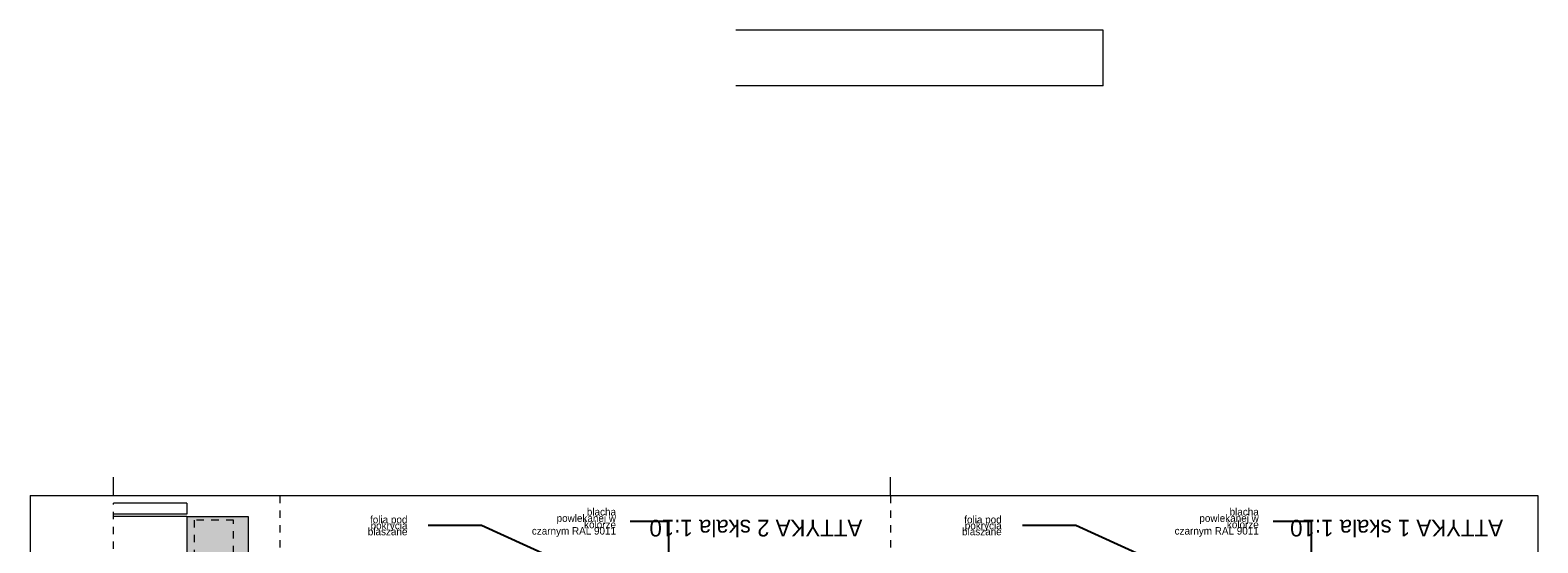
# Model space of a CAD drawing. Extents: x -109972 to -86652, y 98618 to 122888.
# Tile 66 of 74: x -94251 to -90176, y 107634 to 109018. Entities that reach past the tile are written whole.
import ezdxf

# ---------------------------------------------------------------- set-up
doc = ezdxf.new("R2010")
doc.units = 0
doc.header["$MEASUREMENT"] = 0
doc.linetypes.add('Przerywana', pattern=[40, 20, -20])
for name, color, linetype, lineweight in [('A-Opisy_Nr_Pióra__21', 7, 'Continuous', 13), ('ARCH dach_Nr_Pióra__41', 7, 'Continuous', 9), ('Arch kolorystyka_Nr_Pióra__20', 1, 'Continuous', 15), ('Arch odwodniene_Nr_Pióra__41', 7, 'Continuous', 9), ('ARCH TABELA_Nr_Pióra__21', 7, 'Continuous', 13), ('Arch ściany nośne_Nr_Pióra__41', 7, 'Continuous', 9), ('Arch ściany zewnętrzne_Nr_Pióra__41', 7, 'Continuous', 9), ('INWENT OPISY_Nr_Pióra__21', 7, 'Continuous', 13), ('INWENT.ŚCIANY_Nr_Pióra__21', 7, 'Continuous', 13)]:
    doc.layers.add(name, color=color, linetype=linetype, lineweight=lineweight)
doc.layers.add('Arch odwodniene_Nr_Pióra__25', color=7, linetype='Continuous', lineweight=15, true_color=0x40a5ff)
doc.styles.add('GENERATED_STYLE_3', font='txt')
doc.styles.add('GENERATED_STYLE_4', font='txt')
doc.dimstyles.new('GENERATED_STYLE__5', dxfattribs={"dimtxt": 0.18, "dimasz": 27.36, "dimexe": 0.18, "dimexo": 0.0625, "dimgap": 0.09, "dimtad": 0, "dimtih": 1, "dimtoh": 1, "dimdec": 4, "dimzin": 0, "dimdsep": 46, "dimcen": 0.09, "dimadec": 0, "dimazin": 0, "dimtfac": 1, "dimtdec": 4, "dimtmove": 0, "dimatfit": 3, "dimldrblk": 'ARROWHEAD_5', "dimfxl": 0, "dimtolj": 1, "dimtzin": 0, "dimarcsym": 0})

# ---------------------------------------------------------------- blocks, each defined once
blk = doc.blocks.new('ARROWHEAD_5')
at = {"color": 0, "linetype": 'Continuous', "lineweight": 0}
blk.add_line((0, 0), (-1, 0), dxfattribs=at)
blk.add_solid([(-1, 0.2679), (0, 0), (-1, -0.2679), (-1, 0.2679)], dxfattribs=at)

msp = doc.modelspace()

# ---------------------------------------------------------------- hatches: boundary and pattern name
at = {"layer": 'Arch kolorystyka_Nr_Pióra__20', "linetype": 'Continuous', "lineweight": 0, "true_color": 0x7f0000}
msp.add_hatch(color=16, dxfattribs=at).paths.add_polyline_path([(-93661.4, 107705.4), (-93827.4, 107705.4), (-93827.4, 107595.4), (-93661.4, 107595.4)], flags=0)

# ---------------------------------------------------------------- linework, layer by layer
at = {"layer": 'ARCH dach_Nr_Pióra__41', "linetype": 'Continuous'}
msp.add_line((-93827.4, 107705.4), (-94025.9, 107705.4), dxfattribs=at)
at = {"layer": 'Arch odwodniene_Nr_Pióra__25', "linetype": 'Continuous'}
for p, q in [((-91350.5, 109017.9), (-92343.2, 109017.9)), ((-91350.5, 108867.9), (-91350.5, 109017.9)), ((-91350.5, 108867.9), (-92343.2, 108867.9))]:
    msp.add_line(p, q, dxfattribs=at)
at = {"layer": 'Arch odwodniene_Nr_Pióra__41', "linetype": 'Continuous'}
for p, q in [((-93827.4, 107741.4), (-94025.9, 107741.4)), ((-93827.4, 107711.4), (-94025.9, 107711.4)), ((-93827.4, 107741.4), (-93827.4, 107711.4))]:
    msp.add_line(p, q, dxfattribs=at)
at = {"layer": 'ARCH TABELA_Nr_Pióra__21', "linetype": 'Continuous'}
for p, q in [((-94025.9, 107761.4), (-94025.9, 107811.4)), ((-94025.9, 107761.4), (-94025.9, 107811.4)), ((-91925.9, 107761.4), (-91925.9, 107811.4)), ((-91925.9, 107761.4), (-91925.9, 107811.4)), ((-94250.9, 107761.4), (-94250.9, 104916.4)), ((-94250.9, 107761.4), (-90175.9, 107761.4)), ((-90175.9, 107761.4), (-90175.9, 104916.4))]:
    msp.add_line(p, q, dxfattribs=at)
at = {"layer": 'Arch ściany nośne_Nr_Pióra__41', "linetype": 'Przerywana'}
for p, q in [((-93701.4, 107695.4), (-93807.4, 107695.4)), ((-93807.4, 107695.4), (-93807.4, 107605.4)), ((-93701.4, 107605.4), (-93701.4, 107695.4))]:
    msp.add_line(p, q, dxfattribs=at)
at = {"layer": 'Arch ściany zewnętrzne_Nr_Pióra__41', "linetype": 'Continuous'}
for p, q in [((-93827.4, 107705.4), (-93661.4, 107705.4)), ((-93827.4, 107705.4), (-93827.4, 107595.4)), ((-93661.4, 107705.4), (-93661.4, 104973.4))]:
    msp.add_line(p, q, dxfattribs=at)
at = {"layer": 'INWENT.ŚCIANY_Nr_Pióra__21', "linetype": 'Przerywana'}
for p, q in [((-93575.9, 107761.4), (-93575.9, 104916.4)), ((-91925.9, 107761.4), (-91925.9, 105497.6)), ((-94025.9, 104937.4), (-94025.9, 107741.4))]:
    msp.add_line(p, q, dxfattribs=at)

# ---------------------------------------------------------------- texts
at = {"layer": 'A-Opisy_Nr_Pióra__21', "linetype": 'Continuous', "char_height": 20, "attachment_point": 6, "style": 'GENERATED_STYLE_4'}
for s, insert, width, line_spacing_factor in [('{folia pod pokrycia\\Pblaszane}', (-93231.2, 107680.4), 179.577, 0.486739), ('{blacha\\Ppowlekanej w kolorze \\Pczarnym RAL 9011}', (-92667.5, 107688.9), 225.883, 0.514144), ('{folia pod pokrycia\\Pblaszane}', (-91625.1, 107680.4), 179.576, 0.486739), ('{blacha\\Ppowlekanej w kolorze \\Pczarnym RAL 9011}', (-90930.2, 107688.9), 225.883, 0.514144)]:
    msp.add_mtext(s, dxfattribs=dict(at, insert=insert, width=width, line_spacing_factor=line_spacing_factor))
at = {"layer": 'INWENT OPISY_Nr_Pióra__21', "linetype": 'Continuous', "char_height": 45, "attachment_point": 3, "rotation": 180, "style": 'GENERATED_STYLE_3'}
for s, insert in [('{ATTYKA 2 skala 1:10}', (-92577.1, 107651.1)), ('{ATTYKA 1 skala 1:10}', (-90845.4, 107651.1))]:
    msp.add_mtext(s, dxfattribs=dict(at, insert=insert))

# ---------------------------------------------------------------- leaders
at = {"layer": 'A-Opisy_Nr_Pióra__21', "linetype": 'Continuous', "annotation_type": 0, "has_hookline": 1, "hookline_direction": 1}
for points, text_width in [([(-92650.1, 107508), (-93030.6, 107680.3), (-93175, 107680.3)], 131.4), ([(-92524.8, 107514.4), (-92524.8, 107691.8), (-92628.9, 107691.8)], 195.2), ([(-91044, 107508), (-91424.5, 107680.3), (-91568.9, 107680.3)], 131.4), ([(-90787.4, 107514.4), (-90787.4, 107691.8), (-90891.6, 107691.8)], 195.2)]:
    msp.add_leader(points, dimstyle='GENERATED_STYLE__5', dxfattribs=dict(at, text_width=text_width))

doc.saveas('drawing.dxf')
